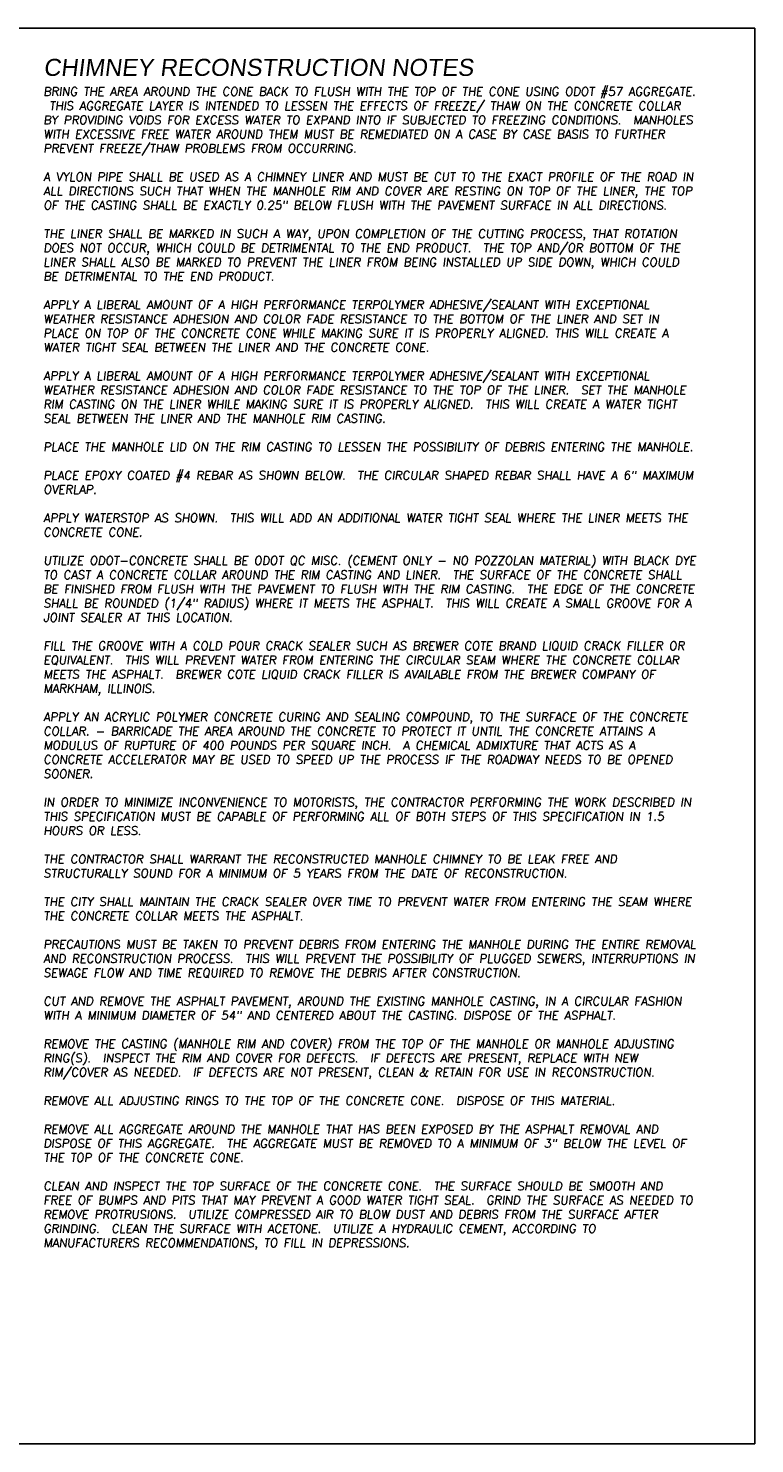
# Model space of a CAD drawing. Header units: feet. Extents: x 6 to 219, y -22 to 30.
# Tile 51 of 51: x 208 to 219, y 4 to 24. Entities that reach past the tile are written whole.
import ezdxf

# ---------------------------------------------------------------- set-up
doc = ezdxf.new("R2010")
doc.units = ezdxf.units.FT
doc.header["$MEASUREMENT"] = 0
doc.layers.add('COLUMNS', color=6, linetype='Continuous', plot=False)
doc.layers.add('text', color=9, linetype='Continuous')
doc.styles.add('SLANTED', font='ROMANS.SHX', dxfattribs={"oblique": 7})

msp = doc.modelspace()

# ---------------------------------------------------------------- linework, layer by layer
at = {"layer": 'COLUMNS', "color": 3, "flags": 128}
msp.add_lwpolyline([(188.34752, 3.62445), (188.34752, 24.37445), (218.72252, 24.37445), (218.72252, 3.62445)], close=True, dxfattribs=at)

# ---------------------------------------------------------------- texts
at = {"layer": 'text', "insert": (208.29217, 23.92693), "char_height": 0.125, "width": 9.5438116, "attachment_point": 1, "style": 'SLANTED'}
msp.add_mtext('{\\fSwis721 Blk BT|b0|i0|c0|p34;\\H2x;CHIMNEY RECONSTRUCTION NOTES\\P}BRING THE AREA AROUND THE CONE BACK TO FLUSH WITH THE TOP OF THE CONE USING ODOT #57 AGGREGATE.  THIS AGGREGATE LAYER IS INTENDED TO LESSEN THE EFFECTS OF FREEZE/ THAW ON THE CONCRETE COLLAR BY PROVIDING VOIDS FOR EXCESS WATER TO EXPAND INTO IF SUBJECTED TO FREEZING CONDITIONS.  MANHOLES WITH EXCESSIVE FREE WATER AROUND THEM MUST BE REMEDIATED ON A CASE BY CASE BASIS TO FURTHER PREVENT FREEZE/THAW PROBLEMS FROM OCCURRING.\\P\\PA VYLON PIPE SHALL BE USED AS A CHIMNEY LINER AND MUST BE CUT TO THE EXACT PROFILE OF THE ROAD IN ALL DIRECTIONS SUCH THAT WHEN THE MANHOLE RIM AND COVER ARE RESTING ON TOP OF THE LINER, THE TOP OF THE CASTING SHALL BE EXACTLY 0.25" BELOW FLUSH WITH THE PAVEMENT SURFACE IN ALL DIRECTIONS.\\P\\PTHE LINER SHALL BE MARKED IN SUCH A WAY, UPON COMPLETION OF THE CUTTING PROCESS, THAT ROTATION DOES NOT OCCUR, WHICH COULD BE DETRIMENTAL TO THE END PRODUCT.  THE TOP AND/OR BOTTOM OF THE LINER SHALL ALSO BE MARKED TO PREVENT THE LINER FROM BEING INSTALLED UP SIDE DOWN, WHICH COULD BE DETRIMENTAL TO THE END PRODUCT.\\P\\PAPPLY A LIBERAL AMOUNT OF A HIGH PERFORMANCE TERPOLYMER ADHESIVE/SEALANT WITH EXCEPTIONAL WEATHER RESISTANCE ADHESION AND COLOR FADE RESISTANCE TO THE BOTTOM OF THE LINER AND SET IN PLACE ON TOP OF THE CONCRETE CONE WHILE MAKING SURE IT IS PROPERLY ALIGNED. THIS WILL CREATE A WATER TIGHT SEAL BETWEEN THE LINER AND THE CONCRETE CONE.\\P\\PAPPLY A LIBERAL AMOUNT OF A HIGH PERFORMANCE TERPOLYMER ADHESIVE/SEALANT WITH EXCEPTIONAL WEATHER RESISTANCE ADHESION AND COLOR FADE RESISTANCE TO THE TOP OF THE LINER.  SET THE MANHOLE RIM CASTING ON THE LINER WHILE MAKING SURE IT IS PROPERLY ALIGNED.  THIS WILL CREATE A WATER TIGHT SEAL BETWEEN THE LINER AND THE MANHOLE RIM CASTING.\\P\\PPLACE THE MANHOLE LID ON THE RIM CASTING TO LESSEN THE POSSIBILITY OF DEBRIS ENTERING THE MANHOLE.\\P\\PPLACE EPOXY COATED #4 REBAR AS SHOWN BELOW.  THE CIRCULAR SHAPED REBAR SHALL HAVE A 6" MAXIMUM OVERLAP.\\P\\PAPPLY WATERSTOP AS SHOWN.  THIS WILL ADD AN ADDITIONAL WATER TIGHT SEAL WHERE THE LINER MEETS THE CONCRETE CONE.\\P\\PUTILIZE ODOT-CONCRETE SHALL BE ODOT QC MISC. (CEMENT ONLY - NO POZZOLAN MATERIAL) WITH BLACK DYE TO CAST A CONCRETE COLLAR AROUND THE RIM CASTING AND LINER.  THE SURFACE OF THE CONCRETE SHALL BE FINISHED FROM FLUSH WITH THE PAVEMENT TO FLUSH WITH THE RIM CASTING.  THE EDGE OF THE CONCRETE SHALL BE ROUNDED (1/4" RADIUS) WHERE IT MEETS THE ASPHALT.  THIS WILL CREATE A SMALL GROOVE FOR A JOINT SEALER AT THIS LOCATION.\\P\\PFILL THE GROOVE WITH A COLD POUR CRACK SEALER SUCH AS BREWER COTE BRAND LIQUID CRACK FILLER OR EQUIVALENT.  THIS WILL PREVENT WATER FROM ENTERING THE CIRCULAR SEAM WHERE THE CONCRETE COLLAR MEETS THE ASPHALT.  BREWER COTE LIQUID CRACK FILLER IS AVAILABLE FROM THE BREWER COMPANY OF MARKHAM, ILLINOIS.\\P\\PAPPLY AN ACRYLIC POLYMER CONCRETE CURING AND SEALING COMPOUND, TO THE SURFACE OF THE CONCRETE COLLAR. - BARRICADE THE AREA AROUND THE CONCRETE TO PROTECT IT UNTIL THE CONCRETE ATTAINS A MODULUS OF RUPTURE OF 400 POUNDS PER SQUARE INCH.  A CHEMICAL ADMIXTURE THAT ACTS AS A CONCRETE ACCELERATOR MAY BE USED TO SPEED UP THE PROCESS IF THE ROADWAY NEEDS TO BE OPENED SOONER.\\P\\PIN ORDER TO MINIMIZE INCONVENIENCE TO MOTORISTS, THE CONTRACTOR PERFORMING THE WORK DESCRIBED IN THIS SPECIFICATION MUST BE CAPABLE OF PERFORMING ALL OF BOTH STEPS OF THIS SPECIFICATION IN 1.5 HOURS OR LESS.\\P\\PTHE CONTRACTOR SHALL WARRANT THE RECONSTRUCTED MANHOLE CHIMNEY TO BE LEAK FREE AND STRUCTURALLY SOUND FOR A MINIMUM OF 5 YEARS FROM THE DATE OF RECONSTRUCTION.\\P\\PTHE CITY SHALL MAINTAIN THE CRACK SEALER OVER TIME TO PREVENT WATER FROM ENTERING THE SEAM WHERE THE CONCRETE COLLAR MEETS THE ASPHALT.\\P\\PPRECAUTIONS MUST BE TAKEN TO PREVENT DEBRIS FROM ENTERING THE MANHOLE DURING THE ENTIRE REMOVAL AND RECONSTRUCTION PROCESS.  THIS WILL PREVENT THE POSSIBILITY OF PLUGGED SEWERS, INTERRUPTIONS IN SEWAGE FLOW AND TIME REQUIRED TO REMOVE THE DEBRIS AFTER CONSTRUCTION.\\P\\PCUT AND REMOVE THE ASPHALT PAVEMENT, AROUND THE EXISTING MANHOLE CASTING, IN A CIRCULAR FASHION WITH A MINIMUM DIAMETER OF 54" AND CENTERED ABOUT THE CASTING. DISPOSE OF THE ASPHALT.\\P\\PREMOVE THE CASTING (MANHOLE RIM AND COVER) FROM THE TOP OF THE MANHOLE OR MANHOLE ADJUSTING RING(S).  INSPECT THE RIM AND COVER FOR DEFECTS.  IF DEFECTS ARE PRESENT, REPLACE WITH NEW RIM/COVER AS NEEDED.  IF DEFECTS ARE NOT PRESENT, CLEAN & RETAIN FOR USE IN RECONSTRUCTION.\\P\\PREMOVE ALL ADJUSTING RINGS TO THE TOP OF THE CONCRETE CONE.  DISPOSE OF THIS MATERIAL.\\P\\PREMOVE ALL AGGREGATE AROUND THE MANHOLE THAT HAS BEEN EXPOSED BY THE ASPHALT REMOVAL AND DISPOSE OF THIS AGGREGATE.  THE AGGREGATE MUST BE REMOVED TO A MINIMUM OF 3" BELOW THE LEVEL OF THE TOP OF THE CONCRETE CONE.\\P\\PCLEAN AND INSPECT THE TOP SURFACE OF THE CONCRETE CONE.  THE SURFACE SHOULD BE SMOOTH AND FREE OF BUMPS AND PITS THAT MAY PREVENT A GOOD WATER TIGHT SEAL.  GRIND THE SURFACE AS NEEDED TO REMOVE PROTRUSIONS.  UTILIZE COMPRESSED AIR TO BLOW DUST AND DEBRIS FROM THE SURFACE AFTER GRINDING.  CLEAN THE SURFACE WITH ACETONE.  UTILIZE A HYDRAULIC CEMENT, ACCORDING TO MANUFACTURERS RECOMMENDATIONS, TO FILL IN DEPRESSIONS.', dxfattribs=at)

doc.saveas('drawing.dxf')
